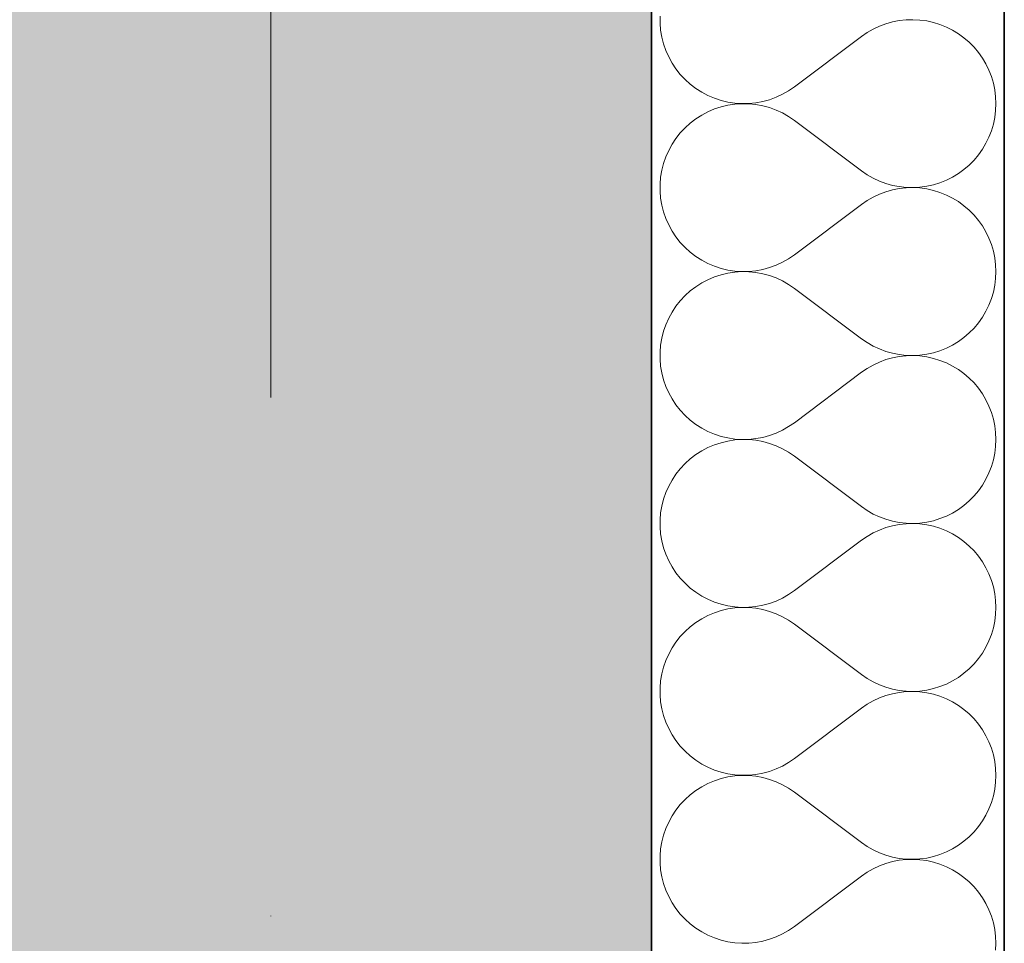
# Model space of a CAD drawing. Header units: millimetres. Extents: x 82175 to 237000, y 24756 to 471700.
# Tile 223 of 256: x 122425 to 122760, y 386787 to 387102. Entities that reach past the tile are written whole.
import ezdxf

# ---------------------------------------------------------------- set-up
doc = ezdxf.new("R2010")
doc.units = ezdxf.units.MM
doc.linetypes.add('Kropki i Kreski', pattern=[6.702778, 3.527778, -1.763889, 0, -1.411111])
for name, color, linetype in [('- A - ocieplenie', 8, 'Continuous'), ('Konstrukcja - Siatka mod', 8, 'Continuous'), ('Konstrukcja - Ściany zewnętrzne', 8, 'Continuous')]:
    doc.layers.add(name, color=color, linetype=linetype)

# ---------------------------------------------------------------- blocks, each defined once
blk = doc.blocks.new('*X32')
at = {"layer": '- A - ocieplenie', "linetype": 'Continuous', "lineweight": 13, "ltscale": 100}
for p, q in [((49799.98, 396634.42), (49799.98, 396632.04)), ((49799.98, 396632.04), (49800.18, 396629.66)), ((49874.61, 396631), (49872.49, 396630.01)), ((49876.8, 396631.82), (49874.61, 396631)), ((49879.06, 396632.46), (49876.8, 396631.82)), ((49881.36, 396632.9), (49879.06, 396632.46)), ((49883.69, 396633.16), (49881.36, 396632.9)), ((49886.03, 396633.23), (49883.69, 396633.16)), ((49888.37, 396633.1), (49886.03, 396633.23)), ((49890.69, 396632.79), (49888.37, 396633.1)), ((49892.97, 396632.28), (49890.69, 396632.79)), ((49895.21, 396631.59), (49892.97, 396632.28)), ((49897.39, 396630.72), (49895.21, 396631.59)), ((49899.48, 396629.67), (49897.39, 396630.72)), ((49800.18, 396629.66), (49800.57, 396627.31)), ((49800.57, 396627.31), (49801.17, 396624.99)), ((49845.67, 396610.37), (49868.52, 396627.52)), ((49870.45, 396628.84), (49868.52, 396627.52)), ((49872.49, 396630.01), (49870.45, 396628.84)), ((49901.48, 396628.45), (49899.48, 396629.67)), ((49903.38, 396627.08), (49901.48, 396628.45)), ((49905.16, 396625.55), (49903.38, 396627.08)), ((49801.17, 396624.99), (49801.95, 396622.74)), ((49906.8, 396623.88), (49905.16, 396625.55)), ((49908.31, 396622.09), (49906.8, 396623.88)), ((49801.95, 396622.74), (49802.92, 396620.56)), ((49802.92, 396620.56), (49804.06, 396618.46)), ((49909.66, 396620.18), (49908.31, 396622.09)), ((49910.85, 396618.16), (49909.66, 396620.18)), ((49804.06, 396618.46), (49805.38, 396616.47)), ((49911.87, 396616.05), (49910.85, 396618.16)), ((49805.38, 396616.47), (49806.86, 396614.6)), ((49806.86, 396614.6), (49808.49, 396612.86)), ((49912.72, 396613.86), (49911.87, 396616.05)), ((49913.38, 396611.62), (49912.72, 396613.86)), ((49808.49, 396612.86), (49810.26, 396611.26)), ((49810.26, 396611.26), (49812.16, 396609.81)), ((49843.7, 396609.02), (49845.67, 396610.37)), ((49913.86, 396609.32), (49913.38, 396611.62)), ((49812.16, 396609.81), (49814.17, 396608.53)), ((49814.17, 396608.53), (49816.28, 396607.41)), ((49816.28, 396607.41), (49818.48, 396606.48)), ((49837.22, 396606.01), (49839.46, 396606.84)), ((49839.46, 396606.84), (49841.63, 396607.84)), ((49841.63, 396607.84), (49843.7, 396609.02)), ((49914.14, 396607), (49913.86, 396609.32)), ((49914.24, 396604.66), (49914.14, 396607)), ((49818.48, 396606.48), (49820.75, 396605.74)), ((49820.75, 396603.58), (49818.48, 396602.84)), ((49820.75, 396605.74), (49823.07, 396605.18)), ((49823.07, 396604.13), (49820.75, 396603.58)), ((49823.07, 396605.18), (49825.43, 396604.83)), ((49825.43, 396604.49), (49823.07, 396604.13)), ((49825.43, 396604.83), (49827.81, 396604.67)), ((49827.81, 396604.65), (49825.43, 396604.49)), ((49827.81, 396604.67), (49830.2, 396604.71)), ((49830.2, 396604.61), (49827.81, 396604.65)), ((49830.2, 396604.71), (49832.57, 396604.95)), ((49832.57, 396604.37), (49830.2, 396604.61)), ((49832.57, 396604.95), (49834.92, 396605.38)), ((49834.92, 396603.93), (49832.57, 396604.37)), ((49834.92, 396605.38), (49837.22, 396606.01)), ((49837.22, 396603.3), (49834.92, 396603.93)), ((49839.46, 396602.48), (49837.22, 396603.3)), ((49914.14, 396602.32), (49914.24, 396604.66)), ((49814.17, 396600.79), (49812.16, 396599.51)), ((49816.28, 396601.9), (49814.17, 396600.79)), ((49818.48, 396602.84), (49816.28, 396601.9)), ((49841.63, 396601.48), (49839.46, 396602.48)), ((49843.7, 396600.3), (49841.63, 396601.48)), ((49845.67, 396598.94), (49843.7, 396600.3)), ((49913.38, 396597.7), (49913.86, 396599.99)), ((49913.86, 396599.99), (49914.14, 396602.32)), ((49810.26, 396598.06), (49808.49, 396596.46)), ((49812.16, 396599.51), (49810.26, 396598.06)), ((49845.67, 396598.94), (49868.52, 396581.8)), ((49912.72, 396595.45), (49913.38, 396597.7)), ((49806.86, 396594.72), (49805.38, 396592.84)), ((49808.49, 396596.46), (49806.86, 396594.72)), ((49910.85, 396591.16), (49911.87, 396593.27)), ((49911.87, 396593.27), (49912.72, 396595.45)), ((49804.06, 396590.85), (49802.92, 396588.76)), ((49805.38, 396592.84), (49804.06, 396590.85)), ((49909.66, 396589.14), (49910.85, 396591.16)), ((49801.95, 396586.58), (49801.17, 396584.33)), ((49802.92, 396588.76), (49801.95, 396586.58)), ((49906.8, 396585.43), (49908.31, 396587.23)), ((49908.31, 396587.23), (49909.66, 396589.14)), ((49801.17, 396584.33), (49800.57, 396582.01)), ((49903.38, 396582.24), (49905.16, 396583.77)), ((49905.16, 396583.77), (49906.8, 396585.43)), ((49800.57, 396582.01), (49800.18, 396579.66)), ((49868.52, 396581.8), (49870.45, 396580.47)), ((49870.45, 396580.47), (49872.49, 396579.31)), ((49899.48, 396579.65), (49901.48, 396580.87)), ((49901.48, 396580.87), (49903.38, 396582.24)), ((49800.18, 396579.66), (49799.98, 396577.28)), ((49799.98, 396577.28), (49799.98, 396574.89)), ((49872.49, 396579.31), (49874.61, 396578.32)), ((49874.61, 396578.32), (49876.8, 396577.5)), ((49876.8, 396577.5), (49879.06, 396576.86)), ((49879.06, 396576.86), (49881.36, 396576.41)), ((49888.37, 396576.22), (49890.69, 396576.53)), ((49890.69, 396576.53), (49892.97, 396577.04)), ((49892.97, 396577.04), (49895.21, 396577.73)), ((49895.21, 396577.73), (49897.39, 396578.6)), ((49897.39, 396578.6), (49899.48, 396579.65)), ((49799.98, 396574.89), (49800.18, 396572.52)), ((49874.61, 396573.86), (49872.49, 396572.87)), ((49876.8, 396574.68), (49874.61, 396573.86)), ((49879.06, 396575.31), (49876.8, 396574.68)), ((49881.36, 396575.76), (49879.06, 396575.31)), ((49881.36, 396576.41), (49883.69, 396576.16)), ((49883.69, 396576.02), (49881.36, 396575.76)), ((49883.69, 396576.16), (49886.03, 396576.09)), ((49886.03, 396576.09), (49883.69, 396576.02)), ((49886.03, 396576.09), (49888.37, 396576.22)), ((49888.37, 396575.96), (49886.03, 396576.09)), ((49890.69, 396575.64), (49888.37, 396575.96)), ((49892.97, 396575.14), (49890.69, 396575.64)), ((49895.21, 396574.45), (49892.97, 396575.14)), ((49897.39, 396573.57), (49895.21, 396574.45)), ((49899.48, 396572.53), (49897.39, 396573.57)), ((49800.18, 396572.52), (49800.57, 396570.16)), ((49800.57, 396570.16), (49801.17, 396567.85)), ((49845.67, 396553.23), (49868.52, 396570.37)), ((49870.45, 396571.7), (49868.52, 396570.37)), ((49872.49, 396572.87), (49870.45, 396571.7)), ((49901.48, 396571.31), (49899.48, 396572.53)), ((49903.38, 396569.93), (49901.48, 396571.31)), ((49905.16, 396568.41), (49903.38, 396569.93)), ((49801.17, 396567.85), (49801.95, 396565.6)), ((49906.8, 396566.74), (49905.16, 396568.41)), ((49908.31, 396564.95), (49906.8, 396566.74)), ((49801.95, 396565.6), (49802.92, 396563.41)), ((49802.92, 396563.41), (49804.06, 396561.32)), ((49909.66, 396563.03), (49908.31, 396564.95)), ((49804.06, 396561.32), (49805.38, 396559.33)), ((49910.85, 396561.01), (49909.66, 396563.03)), ((49911.87, 396558.91), (49910.85, 396561.01)), ((49805.38, 396559.33), (49806.86, 396557.46)), ((49806.86, 396557.46), (49808.49, 396555.72)), ((49912.72, 396556.72), (49911.87, 396558.91)), ((49913.38, 396554.48), (49912.72, 396556.72)), ((49808.49, 396555.72), (49810.26, 396554.11)), ((49810.26, 396554.11), (49812.16, 396552.67)), ((49843.7, 396551.88), (49845.67, 396553.23)), ((49913.86, 396552.18), (49913.38, 396554.48)), ((49812.16, 396552.67), (49814.17, 396551.38)), ((49814.17, 396551.38), (49816.28, 396550.27)), ((49816.28, 396550.27), (49818.48, 396549.34)), ((49837.22, 396548.87), (49839.46, 396549.69)), ((49839.46, 396549.69), (49841.63, 396550.7)), ((49841.63, 396550.7), (49843.7, 396551.88)), ((49914.14, 396549.86), (49913.86, 396552.18)), ((49914.24, 396547.52), (49914.14, 396549.86)), ((49818.48, 396549.34), (49820.75, 396548.59)), ((49820.75, 396546.44), (49818.48, 396545.69)), ((49820.75, 396548.59), (49823.07, 396548.04)), ((49823.07, 396546.99), (49820.75, 396546.44)), ((49823.07, 396548.04), (49825.43, 396547.68)), ((49825.43, 396547.35), (49823.07, 396546.99)), ((49825.43, 396547.68), (49827.81, 396547.53)), ((49827.81, 396547.51), (49825.43, 396547.35)), ((49827.81, 396547.53), (49830.2, 396547.57)), ((49830.2, 396547.47), (49827.81, 396547.51)), ((49830.2, 396547.57), (49832.57, 396547.8)), ((49832.57, 396547.23), (49830.2, 396547.47)), ((49832.57, 396547.8), (49834.92, 396548.24)), ((49834.92, 396546.79), (49832.57, 396547.23)), ((49834.92, 396548.24), (49837.22, 396548.87)), ((49837.22, 396546.16), (49834.92, 396546.79)), ((49914.14, 396545.18), (49914.24, 396547.52)), ((49814.17, 396543.65), (49812.16, 396542.37)), ((49816.28, 396544.76), (49814.17, 396543.65)), ((49818.48, 396545.69), (49816.28, 396544.76)), ((49839.46, 396545.34), (49837.22, 396546.16)), ((49841.63, 396544.34), (49839.46, 396545.34)), ((49843.7, 396543.15), (49841.63, 396544.34)), ((49845.67, 396541.8), (49843.7, 396543.15)), ((49913.86, 396542.85), (49914.14, 396545.18)), ((49810.26, 396540.92), (49808.49, 396539.32)), ((49812.16, 396542.37), (49810.26, 396540.92)), ((49845.67, 396541.8), (49868.52, 396524.66)), ((49912.72, 396538.31), (49913.38, 396540.56)), ((49913.38, 396540.56), (49913.86, 396542.85)), ((49806.86, 396537.57), (49805.38, 396535.7)), ((49808.49, 396539.32), (49806.86, 396537.57)), ((49911.87, 396536.13), (49912.72, 396538.31)), ((49804.06, 396533.71), (49802.92, 396531.62)), ((49805.38, 396535.7), (49804.06, 396533.71)), ((49909.66, 396532), (49910.85, 396534.02)), ((49910.85, 396534.02), (49911.87, 396536.13)), ((49802.92, 396531.62), (49801.95, 396529.44)), ((49906.8, 396528.29), (49908.31, 396530.09)), ((49908.31, 396530.09), (49909.66, 396532)), ((49801.17, 396527.18), (49800.57, 396524.87)), ((49801.95, 396529.44), (49801.17, 396527.18)), ((49903.38, 396525.1), (49905.16, 396526.62)), ((49905.16, 396526.62), (49906.8, 396528.29)), ((49800.57, 396524.87), (49800.18, 396522.52)), ((49868.52, 396524.66), (49870.45, 396523.33)), ((49870.45, 396523.33), (49872.49, 396522.17)), ((49899.48, 396522.51), (49901.48, 396523.72)), ((49901.48, 396523.72), (49903.38, 396525.1)), ((49800.18, 396522.52), (49799.98, 396520.14)), ((49799.98, 396520.14), (49799.98, 396517.75)), ((49872.49, 396522.17), (49874.61, 396521.17)), ((49874.61, 396521.17), (49876.8, 396520.35)), ((49876.8, 396520.35), (49879.06, 396519.72)), ((49879.06, 396519.72), (49881.36, 396519.27)), ((49890.69, 396519.39), (49892.97, 396519.9)), ((49892.97, 396519.9), (49895.21, 396520.59)), ((49895.21, 396520.59), (49897.39, 396521.46)), ((49897.39, 396521.46), (49899.48, 396522.51)), ((49799.98, 396517.75), (49800.18, 396515.37)), ((49874.61, 396516.72), (49872.49, 396515.72)), ((49876.8, 396517.54), (49874.61, 396516.72)), ((49879.06, 396518.17), (49876.8, 396517.54)), ((49881.36, 396518.62), (49879.06, 396518.17)), ((49881.36, 396519.27), (49883.69, 396519.01)), ((49883.69, 396518.88), (49881.36, 396518.62)), ((49883.69, 396519.01), (49886.03, 396518.95)), ((49886.03, 396518.94), (49883.69, 396518.88)), ((49886.03, 396518.95), (49888.37, 396519.07)), ((49888.37, 396518.82), (49886.03, 396518.94)), ((49888.37, 396519.07), (49890.69, 396519.39)), ((49890.69, 396518.5), (49888.37, 396518.82)), ((49892.97, 396517.99), (49890.69, 396518.5)), ((49895.21, 396517.3), (49892.97, 396517.99)), ((49897.39, 396516.43), (49895.21, 396517.3)), ((49899.48, 396515.38), (49897.39, 396516.43)), ((49800.18, 396515.37), (49800.57, 396513.02)), ((49800.57, 396513.02), (49801.17, 396510.71)), ((49845.67, 396496.09), (49868.52, 396513.23)), ((49870.45, 396514.56), (49868.52, 396513.23)), ((49872.49, 396515.72), (49870.45, 396514.56)), ((49901.48, 396514.17), (49899.48, 396515.38)), ((49903.38, 396512.79), (49901.48, 396514.17)), ((49801.17, 396510.71), (49801.95, 396508.45)), ((49905.16, 396511.27), (49903.38, 396512.79)), ((49906.8, 396509.6), (49905.16, 396511.27)), ((49908.31, 396507.8), (49906.8, 396509.6)), ((49801.95, 396508.45), (49802.92, 396506.27)), ((49802.92, 396506.27), (49804.06, 396504.18)), ((49909.66, 396505.89), (49908.31, 396507.8)), ((49804.06, 396504.18), (49805.38, 396502.19)), ((49910.85, 396503.87), (49909.66, 396505.89)), ((49911.87, 396501.76), (49910.85, 396503.87)), ((49805.38, 396502.19), (49806.86, 396500.32)), ((49806.86, 396500.32), (49808.49, 396498.57)), ((49912.72, 396499.58), (49911.87, 396501.76)), ((49913.38, 396497.33), (49912.72, 396499.58)), ((49808.49, 396498.57), (49810.26, 396496.97)), ((49810.26, 396496.97), (49812.16, 396495.52)), ((49843.7, 396494.74), (49845.67, 396496.09)), ((49913.86, 396495.04), (49913.38, 396497.33)), ((49812.16, 396495.52), (49814.17, 396494.24)), ((49814.17, 396494.24), (49816.28, 396493.13)), ((49816.28, 396493.13), (49818.48, 396492.2)), ((49839.46, 396492.55), (49841.63, 396493.55)), ((49841.63, 396493.55), (49843.7, 396494.74)), ((49914.14, 396492.71), (49913.86, 396495.04)), ((49914.24, 396490.37), (49914.14, 396492.71)), ((49818.48, 396492.2), (49820.75, 396491.45)), ((49820.75, 396491.45), (49823.07, 396490.9)), ((49823.07, 396489.85), (49820.75, 396489.29)), ((49823.07, 396490.9), (49825.43, 396490.54)), ((49825.43, 396490.21), (49823.07, 396489.85)), ((49825.43, 396490.54), (49827.81, 396490.38)), ((49827.81, 396490.36), (49825.43, 396490.21)), ((49827.81, 396490.38), (49830.2, 396490.42)), ((49830.2, 396490.32), (49827.81, 396490.36)), ((49830.2, 396490.42), (49832.57, 396490.66)), ((49832.57, 396490.09), (49830.2, 396490.32)), ((49832.57, 396490.66), (49834.92, 396491.1)), ((49834.92, 396489.65), (49832.57, 396490.09)), ((49834.92, 396491.1), (49837.22, 396491.73)), ((49837.22, 396489.02), (49834.92, 396489.65)), ((49837.22, 396491.73), (49839.46, 396492.55)), ((49914.14, 396488.03), (49914.24, 396490.37)), ((49814.17, 396486.51), (49812.16, 396485.22)), ((49816.28, 396487.62), (49814.17, 396486.51)), ((49818.48, 396488.55), (49816.28, 396487.62)), ((49820.75, 396489.29), (49818.48, 396488.55)), ((49839.46, 396488.2), (49837.22, 396489.02)), ((49841.63, 396487.19), (49839.46, 396488.2)), ((49843.7, 396486.01), (49841.63, 396487.19)), ((49845.67, 396484.66), (49843.7, 396486.01)), ((49913.86, 396485.71), (49914.14, 396488.03)), ((49810.26, 396483.78), (49808.49, 396482.17)), ((49812.16, 396485.22), (49810.26, 396483.78)), ((49845.67, 396484.66), (49868.52, 396467.52)), ((49912.72, 396481.17), (49913.38, 396483.41)), ((49913.38, 396483.41), (49913.86, 396485.71)), ((49806.86, 396480.43), (49805.38, 396478.56)), ((49808.49, 396482.17), (49806.86, 396480.43)), ((49911.87, 396478.98), (49912.72, 396481.17)), ((49804.06, 396476.57), (49802.92, 396474.48)), ((49805.38, 396478.56), (49804.06, 396476.57)), ((49909.66, 396474.86), (49910.85, 396476.88)), ((49910.85, 396476.88), (49911.87, 396478.98)), ((49802.92, 396474.48), (49801.95, 396472.29)), ((49906.8, 396471.15), (49908.31, 396472.94)), ((49908.31, 396472.94), (49909.66, 396474.86)), ((49801.17, 396470.04), (49800.57, 396467.73)), ((49801.95, 396472.29), (49801.17, 396470.04)), ((49903.38, 396467.96), (49905.16, 396469.48)), ((49905.16, 396469.48), (49906.8, 396471.15)), ((49800.57, 396467.73), (49800.18, 396465.37)), ((49868.52, 396467.52), (49870.45, 396466.19)), ((49870.45, 396466.19), (49872.49, 396465.02)), ((49899.48, 396465.36), (49901.48, 396466.58)), ((49901.48, 396466.58), (49903.38, 396467.96)), ((49800.18, 396465.37), (49799.98, 396463)), ((49799.98, 396463), (49799.98, 396460.61)), ((49872.49, 396465.02), (49874.61, 396464.03)), ((49874.61, 396464.03), (49876.8, 396463.21)), ((49876.8, 396463.21), (49879.06, 396462.58)), ((49879.06, 396462.58), (49881.36, 396462.13)), ((49890.69, 396462.25), (49892.97, 396462.75)), ((49892.97, 396462.75), (49895.21, 396463.44)), ((49895.21, 396463.44), (49897.39, 396464.32)), ((49897.39, 396464.32), (49899.48, 396465.36)), ((49799.98, 396460.61), (49800.18, 396458.23)), ((49874.61, 396459.57), (49872.49, 396458.58)), ((49876.8, 396460.39), (49874.61, 396459.57)), ((49879.06, 396461.03), (49876.8, 396460.39)), ((49881.36, 396461.48), (49879.06, 396461.03)), ((49881.36, 396462.13), (49883.69, 396461.87)), ((49883.69, 396461.73), (49881.36, 396461.48)), ((49883.69, 396461.87), (49886.03, 396461.8)), ((49886.03, 396461.8), (49883.69, 396461.73)), ((49886.03, 396461.8), (49888.37, 396461.93)), ((49888.37, 396461.67), (49886.03, 396461.8)), ((49888.37, 396461.93), (49890.69, 396462.25)), ((49890.69, 396461.36), (49888.37, 396461.67)), ((49892.97, 396460.85), (49890.69, 396461.36)), ((49895.21, 396460.16), (49892.97, 396460.85)), ((49897.39, 396459.29), (49895.21, 396460.16)), ((49899.48, 396458.24), (49897.39, 396459.29)), ((49800.18, 396458.23), (49800.57, 396455.88)), ((49800.57, 396455.88), (49801.17, 396453.56)), ((49845.67, 396438.94), (49868.52, 396456.09)), ((49870.45, 396457.42), (49868.52, 396456.09)), ((49872.49, 396458.58), (49870.45, 396457.42)), ((49901.48, 396457.02), (49899.48, 396458.24)), ((49903.38, 396455.65), (49901.48, 396457.02)), ((49801.17, 396453.56), (49801.95, 396451.31)), ((49905.16, 396454.12), (49903.38, 396455.65)), ((49906.8, 396452.46), (49905.16, 396454.12)), ((49801.95, 396451.31), (49802.92, 396449.13)), ((49908.31, 396450.66), (49906.8, 396452.46)), ((49909.66, 396448.75), (49908.31, 396450.66)), ((49802.92, 396449.13), (49804.06, 396447.04)), ((49804.06, 396447.04), (49805.38, 396445.05)), ((49910.85, 396446.73), (49909.66, 396448.75)), ((49911.87, 396444.62), (49910.85, 396446.73)), ((49805.38, 396445.05), (49806.86, 396443.17)), ((49806.86, 396443.17), (49808.49, 396441.43)), ((49912.72, 396442.44), (49911.87, 396444.62)), ((49808.49, 396441.43), (49810.26, 396439.83)), ((49810.26, 396439.83), (49812.16, 396438.38)), ((49913.38, 396440.19), (49912.72, 396442.44)), ((49913.86, 396437.9), (49913.38, 396440.19)), ((49812.16, 396438.38), (49814.17, 396437.1)), ((49814.17, 396437.1), (49816.28, 396435.99)), ((49816.28, 396435.99), (49818.48, 396435.05)), ((49839.46, 396435.41), (49841.63, 396436.41)), ((49841.63, 396436.41), (49843.7, 396437.59)), ((49843.7, 396437.59), (49845.67, 396438.94)), ((49914.14, 396435.57), (49913.86, 396437.9)), ((49818.48, 396435.05), (49820.75, 396434.31)), ((49820.75, 396434.31), (49823.07, 396433.76)), ((49823.07, 396432.71), (49820.75, 396432.15)), ((49823.07, 396433.76), (49825.43, 396433.4)), ((49825.43, 396433.06), (49823.07, 396432.71)), ((49825.43, 396433.4), (49827.81, 396433.24)), ((49827.81, 396433.22), (49825.43, 396433.06)), ((49827.81, 396433.24), (49830.2, 396433.28)), ((49830.2, 396433.18), (49827.81, 396433.22)), ((49830.2, 396433.28), (49832.57, 396433.52)), ((49832.57, 396432.94), (49830.2, 396433.18)), ((49832.57, 396433.52), (49834.92, 396433.96)), ((49834.92, 396432.51), (49832.57, 396432.94)), ((49834.92, 396433.96), (49837.22, 396434.59)), ((49837.22, 396431.88), (49834.92, 396432.51)), ((49837.22, 396434.59), (49839.46, 396435.41)), ((49914.24, 396433.23), (49914.14, 396435.57)), ((49914.14, 396430.89), (49914.24, 396433.23)), ((49814.17, 396429.36), (49812.16, 396428.08)), ((49816.28, 396430.48), (49814.17, 396429.36)), ((49818.48, 396431.41), (49816.28, 396430.48)), ((49820.75, 396432.15), (49818.48, 396431.41)), ((49839.46, 396431.05), (49837.22, 396431.88)), ((49841.63, 396430.05), (49839.46, 396431.05)), ((49843.7, 396428.87), (49841.63, 396430.05)), ((49913.86, 396428.57), (49914.14, 396430.89)), ((49810.26, 396426.63), (49808.49, 396425.03)), ((49812.16, 396428.08), (49810.26, 396426.63)), ((49845.67, 396427.52), (49843.7, 396428.87)), ((49845.67, 396427.52), (49868.52, 396410.37)), ((49912.72, 396424.03), (49913.38, 396426.27)), ((49913.38, 396426.27), (49913.86, 396428.57)), ((49806.86, 396423.29), (49805.38, 396421.42)), ((49808.49, 396425.03), (49806.86, 396423.29)), ((49911.87, 396421.84), (49912.72, 396424.03)), ((49804.06, 396419.43), (49802.92, 396417.33)), ((49805.38, 396421.42), (49804.06, 396419.43)), ((49909.66, 396417.71), (49910.85, 396419.73)), ((49910.85, 396419.73), (49911.87, 396421.84)), ((49802.92, 396417.33), (49801.95, 396415.15)), ((49906.8, 396414.01), (49908.31, 396415.8)), ((49908.31, 396415.8), (49909.66, 396417.71)), ((49801.17, 396412.9), (49800.57, 396410.58)), ((49801.95, 396415.15), (49801.17, 396412.9)), ((49903.38, 396410.81), (49905.16, 396412.34)), ((49905.16, 396412.34), (49906.8, 396414.01)), ((49800.57, 396410.58), (49800.18, 396408.23)), ((49868.52, 396410.37), (49870.45, 396409.05)), ((49870.45, 396409.05), (49872.49, 396407.88)), ((49899.48, 396408.22), (49901.48, 396409.44)), ((49901.48, 396409.44), (49903.38, 396410.81)), ((49800.18, 396408.23), (49799.98, 396405.85)), ((49799.98, 396405.85), (49799.98, 396403.47)), ((49872.49, 396407.88), (49874.61, 396406.89)), ((49874.61, 396406.89), (49876.8, 396406.07)), ((49876.8, 396406.07), (49879.06, 396405.43)), ((49892.97, 396405.61), (49895.21, 396406.3)), ((49895.21, 396406.3), (49897.39, 396407.17)), ((49897.39, 396407.17), (49899.48, 396408.22)), ((49799.98, 396403.47), (49800.18, 396401.09)), ((49874.61, 396402.43), (49872.49, 396401.44)), ((49876.8, 396403.25), (49874.61, 396402.43)), ((49879.06, 396403.88), (49876.8, 396403.25)), ((49879.06, 396405.43), (49881.36, 396404.99)), ((49881.36, 396404.33), (49879.06, 396403.88)), ((49881.36, 396404.99), (49883.69, 396404.73)), ((49883.69, 396404.59), (49881.36, 396404.33)), ((49883.69, 396404.73), (49886.03, 396404.66)), ((49886.03, 396404.66), (49883.69, 396404.59)), ((49886.03, 396404.66), (49888.37, 396404.79)), ((49888.37, 396404.53), (49886.03, 396404.66)), ((49888.37, 396404.79), (49890.69, 396405.1)), ((49890.69, 396404.21), (49888.37, 396404.53)), ((49890.69, 396405.1), (49892.97, 396405.61)), ((49892.97, 396403.71), (49890.69, 396404.21)), ((49895.21, 396403.02), (49892.97, 396403.71)), ((49897.39, 396402.15), (49895.21, 396403.02)), ((49800.18, 396401.09), (49800.57, 396398.73)), ((49845.67, 396381.8), (49868.52, 396398.94)), ((49870.45, 396400.27), (49868.52, 396398.94)), ((49872.49, 396401.44), (49870.45, 396400.27)), ((49899.48, 396401.1), (49897.39, 396402.15)), ((49901.48, 396399.88), (49899.48, 396401.1)), ((49903.38, 396398.51), (49901.48, 396399.88)), ((49800.57, 396398.73), (49801.17, 396396.42)), ((49801.17, 396396.42), (49801.95, 396394.17)), ((49905.16, 396396.98), (49903.38, 396398.51)), ((49906.8, 396395.31), (49905.16, 396396.98)), ((49801.95, 396394.17), (49802.92, 396391.99)), ((49908.31, 396393.52), (49906.8, 396395.31)), ((49909.66, 396391.6), (49908.31, 396393.52)), ((49802.92, 396391.99), (49804.06, 396389.89)), ((49804.06, 396389.89), (49805.38, 396387.9)), ((49910.85, 396389.59), (49909.66, 396391.6)), ((49911.87, 396387.48), (49910.85, 396389.59)), ((49805.38, 396387.9), (49806.86, 396386.03)), ((49806.86, 396386.03), (49808.49, 396384.29)), ((49912.72, 396385.29), (49911.87, 396387.48)), ((49808.49, 396384.29), (49810.26, 396382.69)), ((49810.26, 396382.69), (49812.16, 396381.24)), ((49913.38, 396383.05), (49912.72, 396385.29)), ((49913.86, 396380.75), (49913.38, 396383.05)), ((49812.16, 396381.24), (49814.17, 396379.95)), ((49814.17, 396379.95), (49816.28, 396378.84)), ((49816.28, 396378.84), (49818.48, 396377.91)), ((49839.46, 396378.26), (49841.63, 396379.27)), ((49841.63, 396379.27), (49843.7, 396380.45)), ((49843.7, 396380.45), (49845.67, 396381.8)), ((49914.14, 396378.43), (49913.86, 396380.75)), ((49818.48, 396377.91), (49820.75, 396377.17)), ((49820.75, 396377.17), (49823.07, 396376.61)), ((49823.07, 396375.56), (49820.75, 396375.01)), ((49823.07, 396376.61), (49825.43, 396376.26)), ((49825.43, 396375.92), (49823.07, 396375.56)), ((49825.43, 396376.26), (49827.81, 396376.1)), ((49827.81, 396376.08), (49825.43, 396375.92)), ((49827.81, 396376.1), (49830.2, 396376.14)), ((49830.2, 396376.04), (49827.81, 396376.08)), ((49830.2, 396376.14), (49832.57, 396376.38)), ((49832.57, 396375.8), (49830.2, 396376.04)), ((49832.57, 396376.38), (49834.92, 396376.81)), ((49834.92, 396375.36), (49832.57, 396375.8)), ((49834.92, 396376.81), (49837.22, 396377.44)), ((49837.22, 396377.44), (49839.46, 396378.26)), ((49914.24, 396376.09), (49914.14, 396378.43)), ((49914.14, 396373.75), (49914.24, 396376.09)), ((49814.17, 396372.22), (49812.16, 396370.94)), ((49816.28, 396373.33), (49814.17, 396372.22)), ((49818.48, 396374.26), (49816.28, 396373.33)), ((49820.75, 396375.01), (49818.48, 396374.26)), ((49837.22, 396374.73), (49834.92, 396375.36)), ((49839.46, 396373.91), (49837.22, 396374.73)), ((49841.63, 396372.91), (49839.46, 396373.91)), ((49843.7, 396371.72), (49841.63, 396372.91)), ((49913.86, 396371.42), (49914.14, 396373.75)), ((49810.26, 396369.49), (49808.49, 396367.89)), ((49812.16, 396370.94), (49810.26, 396369.49)), ((49845.67, 396370.37), (49843.7, 396371.72)), ((49845.67, 396370.37), (49868.52, 396353.23)), ((49912.72, 396366.88), (49913.38, 396369.13)), ((49913.38, 396369.13), (49913.86, 396371.42)), ((49806.86, 396366.15), (49805.38, 396364.27)), ((49808.49, 396367.89), (49806.86, 396366.15)), ((49911.87, 396364.7), (49912.72, 396366.88)), ((49804.06, 396362.28), (49802.92, 396360.19)), ((49805.38, 396364.27), (49804.06, 396362.28)), ((49909.66, 396360.57), (49910.85, 396362.59)), ((49910.85, 396362.59), (49911.87, 396364.7)), ((49802.92, 396360.19), (49801.95, 396358.01)), ((49908.31, 396358.66), (49909.66, 396360.57)), ((49801.17, 396355.75), (49800.57, 396353.44)), ((49801.95, 396358.01), (49801.17, 396355.75)), ((49905.16, 396355.2), (49906.8, 396356.86)), ((49906.8, 396356.86), (49908.31, 396358.66)), ((49800.57, 396353.44), (49800.18, 396351.09)), ((49868.52, 396353.23), (49870.45, 396351.9)), ((49899.48, 396351.08), (49901.48, 396352.29)), ((49901.48, 396352.29), (49903.38, 396353.67)), ((49903.38, 396353.67), (49905.16, 396355.2)), ((49800.18, 396351.09), (49799.98, 396348.71)), ((49799.98, 396348.71), (49799.98, 396346.32)), ((49870.45, 396351.9), (49872.49, 396350.74)), ((49872.49, 396350.74), (49874.61, 396349.74)), ((49874.61, 396349.74), (49876.8, 396348.93)), ((49876.8, 396348.93), (49879.06, 396348.29)), ((49892.97, 396348.47), (49895.21, 396349.16)), ((49895.21, 396349.16), (49897.39, 396350.03)), ((49897.39, 396350.03), (49899.48, 396351.08)), ((49799.98, 396346.32), (49800.18, 396343.94)), ((49876.8, 396346.11), (49874.61, 396345.29)), ((49879.06, 396346.74), (49876.8, 396346.11)), ((49879.06, 396348.29), (49881.36, 396347.84)), ((49881.36, 396347.19), (49879.06, 396346.74)), ((49881.36, 396347.84), (49883.69, 396347.59)), ((49883.69, 396347.45), (49881.36, 396347.19)), ((49883.69, 396347.59), (49886.03, 396347.52)), ((49886.03, 396347.51), (49883.69, 396347.45)), ((49886.03, 396347.52), (49888.37, 396347.64)), ((49888.37, 396347.39), (49886.03, 396347.51)), ((49888.37, 396347.64), (49890.69, 396347.96)), ((49890.69, 396347.07), (49888.37, 396347.39)), ((49890.69, 396347.96), (49892.97, 396348.47)), ((49892.97, 396346.57), (49890.69, 396347.07)), ((49895.21, 396345.87), (49892.97, 396346.57)), ((49897.39, 396345), (49895.21, 396345.87)), ((49800.18, 396343.94), (49800.57, 396341.59)), ((49870.45, 396343.13), (49868.52, 396341.8)), ((49872.49, 396344.29), (49870.45, 396343.13)), ((49874.61, 396345.29), (49872.49, 396344.29)), ((49899.48, 396343.95), (49897.39, 396345)), ((49901.48, 396342.74), (49899.48, 396343.95)), ((49903.38, 396341.36), (49901.48, 396342.74)), ((49800.57, 396341.59), (49801.17, 396339.28)), ((49801.17, 396339.28), (49801.95, 396337.02)), ((49845.67, 396324.66), (49868.52, 396341.8)), ((49905.16, 396339.84), (49903.38, 396341.36)), ((49906.8, 396338.17), (49905.16, 396339.84)), ((49801.95, 396337.02), (49802.92, 396334.84)), ((49908.31, 396336.37), (49906.8, 396338.17)), ((49909.66, 396334.46), (49908.31, 396336.37)), ((49802.92, 396334.84), (49804.06, 396332.75)), ((49804.06, 396332.75), (49805.38, 396330.76)), ((49910.85, 396332.44), (49909.66, 396334.46)), ((49911.87, 396330.34), (49910.85, 396332.44)), ((49805.38, 396330.76), (49806.86, 396328.89)), ((49806.86, 396328.89), (49808.49, 396327.14)), ((49912.72, 396328.15), (49911.87, 396330.34)), ((49808.49, 396327.14), (49810.26, 396325.54)), ((49810.26, 396325.54), (49812.16, 396324.1)), ((49913.38, 396325.9), (49912.72, 396328.15)), ((49913.86, 396323.61), (49913.38, 396325.9)), ((49812.16, 396324.1), (49814.17, 396322.81)), ((49814.17, 396322.81), (49816.28, 396321.7)), ((49839.46, 396321.12), (49841.63, 396322.13)), ((49841.63, 396322.13), (49843.7, 396323.31)), ((49843.7, 396323.31), (49845.67, 396324.66)), ((49914.14, 396321.29), (49913.86, 396323.61)), ((49816.28, 396321.7), (49818.48, 396320.77)), ((49818.48, 396320.77), (49820.75, 396320.02)), ((49820.75, 396320.02), (49823.07, 396319.47)), ((49823.07, 396319.47), (49825.43, 396319.11)), ((49825.43, 396319.11), (49827.81, 396318.95)), ((49827.81, 396318.95), (49830.2, 396318.99)), ((49830.2, 396318.99), (49832.57, 396319.23)), ((49832.57, 396319.23), (49834.92, 396319.67)), ((49834.92, 396319.67), (49837.22, 396320.3)), ((49837.22, 396320.3), (49839.46, 396321.12)), ((49914.24, 396318.94), (49914.14, 396321.29)), ((49914.14, 396316.6), (49914.24, 396318.94))]:
    blk.add_line(p, q, dxfattribs=at)

msp = doc.modelspace()

# ---------------------------------------------------------------- hatches: boundary and pattern name
at = {"layer": 'Konstrukcja - Ściany zewnętrzne', "linetype": 'Continuous', "lineweight": 13}
msp.add_hatch(color=8, dxfattribs=at).paths.add_polyline_path([(122639.54, 386531.04), (122639.54, 389833.6), (122399.54, 389833.6), (122399.54, 386531.04)])

# ---------------------------------------------------------------- linework, layer by layer
at = {"layer": '- A - ocieplenie', "color": 8, "linetype": 'Continuous', "lineweight": 35, "ltscale": 100, "flags": 128}
for points in [[(122759.54, 386531.04), (122759.54, 389913.6)], [(122639.54, 389793.6), (122639.54, 386531.04)]]:
    msp.add_lwpolyline(points, dxfattribs=at)
at = {"layer": 'Konstrukcja - Siatka mod', "color": 8, "linetype": 'Kropki i Kreski', "lineweight": 13, "ltscale": 100}
msp.add_line((122510, 389337.01), (122510, 372372.16), dxfattribs=at)
at = {"layer": 'Konstrukcja - Ściany zewnętrzne', "color": 8, "linetype": 'Continuous', "lineweight": 35, "ltscale": 100, "flags": 128}
msp.add_lwpolyline([(122639.54, 386531.04), (122639.54, 389833.6)], dxfattribs=at)

# ---------------------------------------------------------------- block references
at = {"color": 8, "linetype": 'Continuous', "lineweight": 20, "ltscale": 100}
msp.add_blockref('*X32', (72842.44, -9531.59), dxfattribs=at)

doc.saveas('drawing.dxf')
